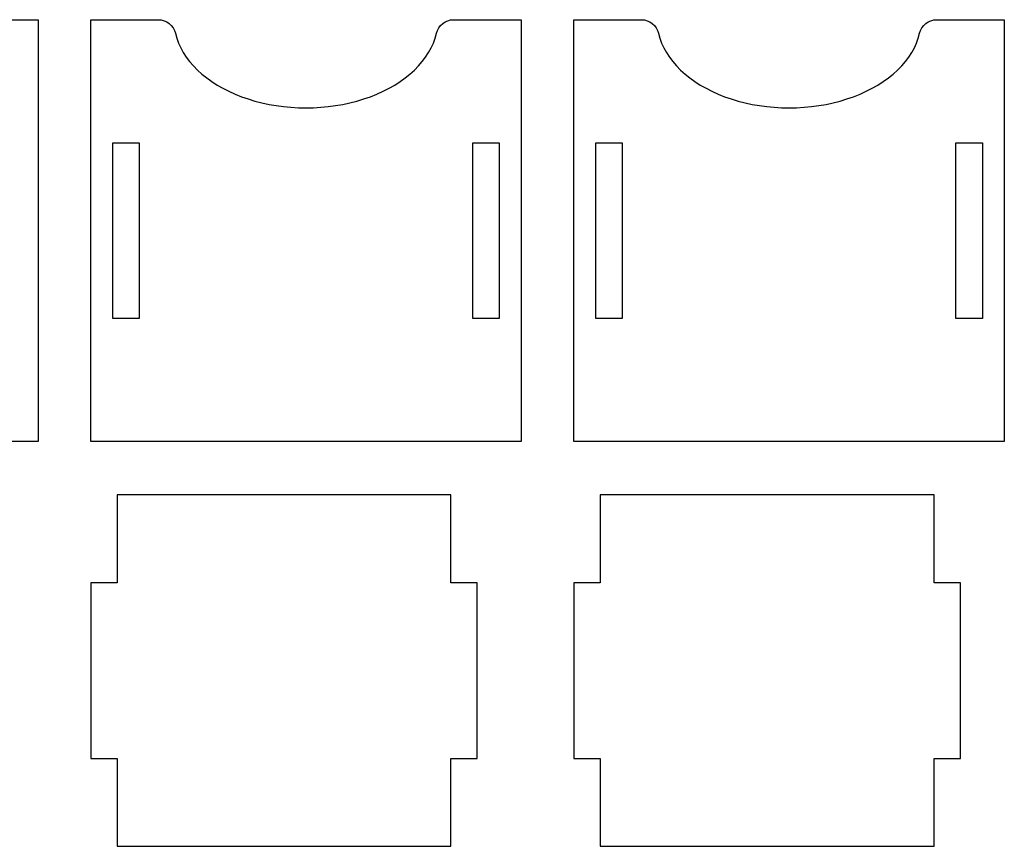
# Model space of a CAD drawing. Header units: millimetres. Extents: x -1146 to 1019, y -763 to 979.
# Tile 41 of 143: x -356 to -244, y -189 to -95. Entities that reach past the tile are written whole.
import ezdxf

# ---------------------------------------------------------------- set-up
doc = ezdxf.new("R2010")
doc.units = ezdxf.units.MM
doc.header["$MEASUREMENT"] = 0
doc.layers.add('Layer 1', color=7, linetype='Continuous')

msp = doc.modelspace()

# ---------------------------------------------------------------- linework, layer by layer
at = {"layer": 'Layer 1', "lineweight": 25}
for points, knots in [([(-361.1916, -94.7013), (-362.121, -94.7013), (-362.9279, -95.3416), (-363.1393, -96.2466), (-363.1393, -96.2466), (-363.1393, -96.2466), (-363.2942, -96.8059), (-363.2942, -96.8059), (-363.2942, -96.8059), (-363.2942, -96.8059), (-363.4964, -97.3583), (-363.4964, -97.3583), (-363.4964, -97.3583), (-363.4964, -97.3583), (-363.7451, -97.9021), (-363.7451, -97.9021), (-363.7451, -97.9021), (-363.7451, -97.9021), (-364.0395, -98.4358), (-364.0395, -98.4358), (-364.0395, -98.4358), (-364.0395, -98.4358), (-364.3786, -98.9575), (-364.3786, -98.9575), (-364.3786, -98.9575), (-364.3786, -98.9575), (-364.7616, -99.4655), (-364.7616, -99.4655), (-364.7616, -99.4655), (-364.7616, -99.4655), (-365.187, -99.9583), (-365.187, -99.9583), (-365.187, -99.9583), (-365.187, -99.9583), (-365.6536, -100.434), (-365.6536, -100.434), (-365.6536, -100.434), (-365.6536, -100.434), (-366.1598, -100.8915), (-366.1598, -100.8915), (-366.1598, -100.8915), (-366.1598, -100.8915), (-366.7041, -101.3289), (-366.7041, -101.3289), (-366.7041, -101.3289), (-366.7041, -101.3289), (-367.2845, -101.7452), (-367.2845, -101.7452), (-367.2845, -101.7452), (-367.2845, -101.7452), (-367.8992, -102.1389), (-367.8992, -102.1389), (-367.8992, -102.1389), (-367.8992, -102.1389), (-368.5464, -102.5087), (-368.5464, -102.5087), (-368.5464, -102.5087), (-368.5464, -102.5087), (-369.2238, -102.8534), (-369.2238, -102.8534), (-369.2238, -102.8534), (-369.2238, -102.8534), (-369.9297, -103.1722), (-369.9297, -103.1722), (-369.9297, -103.1722), (-369.9297, -103.1722), (-370.6612, -103.4635), (-370.6612, -103.4635), (-370.6612, -103.4635), (-370.6612, -103.4635), (-371.4163, -103.7269), (-371.4163, -103.7269), (-371.4163, -103.7269), (-371.4163, -103.7269), (-372.1928, -103.9613), (-372.1928, -103.9613), (-372.1928, -103.9613), (-372.1928, -103.9613), (-372.9878, -104.166), (-372.9878, -104.166), (-372.9878, -104.166), (-372.9878, -104.166), (-373.7988, -104.3402), (-373.7988, -104.3402), (-373.7988, -104.3402), (-373.7988, -104.3402), (-374.6233, -104.4837), (-374.6233, -104.4837), (-374.6233, -104.4837), (-374.6233, -104.4837), (-375.4587, -104.5957), (-375.4587, -104.5957), (-375.4587, -104.5957), (-375.4587, -104.5957), (-376.3022, -104.676), (-376.3022, -104.676), (-376.3022, -104.676), (-376.3022, -104.676), (-377.1513, -104.7243), (-377.1513, -104.7243), (-377.1513, -104.7243), (-377.1513, -104.7243), (-378.0032, -104.7403), (-378.0032, -104.7403), (-378.0032, -104.7403), (-378.0032, -104.7403), (-378.8551, -104.7243), (-378.8551, -104.7243), (-378.8551, -104.7243), (-378.8551, -104.7243), (-379.7042, -104.676), (-379.7042, -104.676), (-379.7042, -104.676), (-379.7042, -104.676), (-380.5477, -104.5957), (-380.5477, -104.5957), (-380.5477, -104.5957), (-380.5477, -104.5957), (-381.3831, -104.4837), (-381.3831, -104.4837), (-381.3831, -104.4837), (-381.3831, -104.4837), (-382.2076, -104.3402), (-382.2076, -104.3402), (-382.2076, -104.3402), (-382.2076, -104.3402), (-383.0186, -104.166), (-383.0186, -104.166), (-383.0186, -104.166), (-383.0186, -104.166), (-383.8136, -103.9613), (-383.8136, -103.9613), (-383.8136, -103.9613), (-383.8136, -103.9613), (-384.5901, -103.7269), (-384.5901, -103.7269), (-384.5901, -103.7269), (-384.5901, -103.7269), (-385.3452, -103.4635), (-385.3452, -103.4635), (-385.3452, -103.4635), (-385.3452, -103.4635), (-386.0767, -103.1722), (-386.0767, -103.1722), (-386.0767, -103.1722), (-386.0767, -103.1722), (-386.7826, -102.8534), (-386.7826, -102.8534), (-386.7826, -102.8534), (-386.7826, -102.8534), (-387.46, -102.5087), (-387.46, -102.5087), (-387.46, -102.5087), (-387.46, -102.5087), (-388.1072, -102.1389), (-388.1072, -102.1389), (-388.1072, -102.1389), (-388.1072, -102.1389), (-388.7219, -101.7452), (-388.7219, -101.7452), (-388.7219, -101.7452), (-388.7219, -101.7452), (-389.3023, -101.3289), (-389.3023, -101.3289), (-389.3023, -101.3289), (-389.3023, -101.3289), (-389.8466, -100.8915), (-389.8466, -100.8915), (-389.8466, -100.8915), (-389.8466, -100.8915), (-390.3528, -100.434), (-390.3528, -100.434), (-390.3528, -100.434), (-390.3528, -100.434), (-390.8194, -99.9583), (-390.8194, -99.9583), (-390.8194, -99.9583), (-390.8194, -99.9583), (-391.2448, -99.4655), (-391.2448, -99.4655), (-391.2448, -99.4655), (-391.2448, -99.4655), (-391.6278, -98.9575), (-391.6278, -98.9575), (-391.6278, -98.9575), (-391.6278, -98.9575), (-391.9669, -98.4358), (-391.9669, -98.4358), (-391.9669, -98.4358), (-391.9669, -98.4358), (-392.2613, -97.9021), (-392.2613, -97.9021), (-392.2613, -97.9021), (-392.2613, -97.9021), (-392.51, -97.3583), (-392.51, -97.3583), (-392.51, -97.3583), (-392.51, -97.3583), (-392.7122, -96.8059), (-392.7122, -96.8059), (-392.7122, -96.8059), (-392.7122, -96.8059), (-392.8671, -96.2466), (-392.8671, -96.2466), (-392.8671, -96.2466), (-393.0784, -95.3416), (-393.8854, -94.7013), (-394.8148, -94.7013), (-394.8148, -94.7013), (-394.8148, -94.7013), (-402.5031, -94.7013), (-402.5031, -94.7013), (-402.5031, -94.7013), (-402.5031, -94.7013), (-402.5031, -142.7012), (-402.5031, -142.7012), (-402.5031, -142.7012), (-402.5031, -142.7012), (-353.5032, -142.7012), (-353.5032, -142.7012), (-353.5032, -142.7012), (-353.5032, -142.7012), (-353.5032, -94.7013), (-353.5032, -94.7013), (-353.5032, -94.7013), (-353.5032, -94.7013), (-361.1915, -94.7013), (-361.1915, -94.7013), (-361.1915, -94.7013), (-361.1915, -94.7013), (-361.1916, -94.7013), (-361.1916, -94.7013)], [0, 0, 0, 0, 0.01694915, 0.01694915, 0.01694915, 0.01694915, 0.03389831, 0.03389831, 0.03389831, 0.03389831, 0.05084746, 0.05084746, 0.05084746, 0.05084746, 0.06779661, 0.06779661, 0.06779661, 0.06779661, 0.08474576, 0.08474576, 0.08474576, 0.08474576, 0.10169492, 0.10169492, 0.10169492, 0.10169492, 0.11864407, 0.11864407, 0.11864407, 0.11864407, 0.13559322, 0.13559322, 0.13559322, 0.13559322, 0.15254237, 0.15254237, 0.15254237, 0.15254237, 0.16949153, 0.16949153, 0.16949153, 0.16949153, 0.18644068, 0.18644068, 0.18644068, 0.18644068, 0.20338983, 0.20338983, 0.20338983, 0.20338983, 0.22033898, 0.22033898, 0.22033898, 0.22033898, 0.23728814, 0.23728814, 0.23728814, 0.23728814, 0.25423729, 0.25423729, 0.25423729, 0.25423729, 0.27118644, 0.27118644, 0.27118644, 0.27118644, 0.28813559, 0.28813559, 0.28813559, 0.28813559, 0.30508475, 0.30508475, 0.30508475, 0.30508475, 0.3220339, 0.3220339, 0.3220339, 0.3220339, 0.33898305, 0.33898305, 0.33898305, 0.33898305, 0.3559322, 0.3559322, 0.3559322, 0.3559322, 0.37288136, 0.37288136, 0.37288136, 0.37288136, 0.38983051, 0.38983051, 0.38983051, 0.38983051, 0.40677966, 0.40677966, 0.40677966, 0.40677966, 0.42372881, 0.42372881, 0.42372881, 0.42372881, 0.44067797, 0.44067797, 0.44067797, 0.44067797, 0.45762712, 0.45762712, 0.45762712, 0.45762712, 0.47457627, 0.47457627, 0.47457627, 0.47457627, 0.49152542, 0.49152542, 0.49152542, 0.49152542, 0.50847458, 0.50847458, 0.50847458, 0.50847458, 0.52542373, 0.52542373, 0.52542373, 0.52542373, 0.54237288, 0.54237288, 0.54237288, 0.54237288, 0.55932203, 0.55932203, 0.55932203, 0.55932203, 0.57627119, 0.57627119, 0.57627119, 0.57627119, 0.59322034, 0.59322034, 0.59322034, 0.59322034, 0.61016949, 0.61016949, 0.61016949, 0.61016949, 0.62711864, 0.62711864, 0.62711864, 0.62711864, 0.6440678, 0.6440678, 0.6440678, 0.6440678, 0.66101695, 0.66101695, 0.66101695, 0.66101695, 0.6779661, 0.6779661, 0.6779661, 0.6779661, 0.69491525, 0.69491525, 0.69491525, 0.69491525, 0.71186441, 0.71186441, 0.71186441, 0.71186441, 0.72881356, 0.72881356, 0.72881356, 0.72881356, 0.74576271, 0.74576271, 0.74576271, 0.74576271, 0.76271186, 0.76271186, 0.76271186, 0.76271186, 0.77966102, 0.77966102, 0.77966102, 0.77966102, 0.79661017, 0.79661017, 0.79661017, 0.79661017, 0.81355932, 0.81355932, 0.81355932, 0.81355932, 0.83050847, 0.83050847, 0.83050847, 0.83050847, 0.84745763, 0.84745763, 0.84745763, 0.84745763, 0.86440678, 0.86440678, 0.86440678, 0.86440678, 0.88135593, 0.88135593, 0.88135593, 0.88135593, 0.89830508, 0.89830508, 0.89830508, 0.89830508, 0.91525424, 0.91525424, 0.91525424, 0.91525424, 0.93220339, 0.93220339, 0.93220339, 0.93220339, 0.94915254, 0.94915254, 0.94915254, 0.94915254, 0.96610169, 0.96610169, 0.96610169, 0.96610169, 1, 1, 1, 1]), ([(-306.1914, -94.7013), (-307.1208, -94.7013), (-307.9277, -95.3416), (-308.1391, -96.2466), (-308.1391, -96.2466), (-308.1391, -96.2466), (-308.294, -96.8059), (-308.294, -96.8059), (-308.294, -96.8059), (-308.294, -96.8059), (-308.4962, -97.3583), (-308.4962, -97.3583), (-308.4962, -97.3583), (-308.4962, -97.3583), (-308.7449, -97.9021), (-308.7449, -97.9021), (-308.7449, -97.9021), (-308.7449, -97.9021), (-309.0393, -98.4358), (-309.0393, -98.4358), (-309.0393, -98.4358), (-309.0393, -98.4358), (-309.3784, -98.9575), (-309.3784, -98.9575), (-309.3784, -98.9575), (-309.3784, -98.9575), (-309.7614, -99.4655), (-309.7614, -99.4655), (-309.7614, -99.4655), (-309.7614, -99.4655), (-310.1868, -99.9583), (-310.1868, -99.9583), (-310.1868, -99.9583), (-310.1868, -99.9583), (-310.6534, -100.434), (-310.6534, -100.434), (-310.6534, -100.434), (-310.6534, -100.434), (-311.1596, -100.8915), (-311.1596, -100.8915), (-311.1596, -100.8915), (-311.1596, -100.8915), (-311.7039, -101.3289), (-311.7039, -101.3289), (-311.7039, -101.3289), (-311.7039, -101.3289), (-312.2843, -101.7452), (-312.2843, -101.7452), (-312.2843, -101.7452), (-312.2843, -101.7452), (-312.899, -102.1389), (-312.899, -102.1389), (-312.899, -102.1389), (-312.899, -102.1389), (-313.5462, -102.5087), (-313.5462, -102.5087), (-313.5462, -102.5087), (-313.5462, -102.5087), (-314.2236, -102.8534), (-314.2236, -102.8534), (-314.2236, -102.8534), (-314.2236, -102.8534), (-314.9295, -103.1722), (-314.9295, -103.1722), (-314.9295, -103.1722), (-314.9295, -103.1722), (-315.661, -103.4635), (-315.661, -103.4635), (-315.661, -103.4635), (-315.661, -103.4635), (-316.4161, -103.7269), (-316.4161, -103.7269), (-316.4161, -103.7269), (-316.4161, -103.7269), (-317.1926, -103.9613), (-317.1926, -103.9613), (-317.1926, -103.9613), (-317.1926, -103.9613), (-317.9876, -104.166), (-317.9876, -104.166), (-317.9876, -104.166), (-317.9876, -104.166), (-318.7986, -104.3402), (-318.7986, -104.3402), (-318.7986, -104.3402), (-318.7986, -104.3402), (-319.6231, -104.4837), (-319.6231, -104.4837), (-319.6231, -104.4837), (-319.6231, -104.4837), (-320.4585, -104.5957), (-320.4585, -104.5957), (-320.4585, -104.5957), (-320.4585, -104.5957), (-321.302, -104.676), (-321.302, -104.676), (-321.302, -104.676), (-321.302, -104.676), (-322.1511, -104.7243), (-322.1511, -104.7243), (-322.1511, -104.7243), (-322.1511, -104.7243), (-323.003, -104.7403), (-323.003, -104.7403), (-323.003, -104.7403), (-323.003, -104.7403), (-323.8549, -104.7243), (-323.8549, -104.7243), (-323.8549, -104.7243), (-323.8549, -104.7243), (-324.704, -104.676), (-324.704, -104.676), (-324.704, -104.676), (-324.704, -104.676), (-325.5475, -104.5957), (-325.5475, -104.5957), (-325.5475, -104.5957), (-325.5475, -104.5957), (-326.3829, -104.4837), (-326.3829, -104.4837), (-326.3829, -104.4837), (-326.3829, -104.4837), (-327.2074, -104.3402), (-327.2074, -104.3402), (-327.2074, -104.3402), (-327.2074, -104.3402), (-328.0184, -104.166), (-328.0184, -104.166), (-328.0184, -104.166), (-328.0184, -104.166), (-328.8134, -103.9613), (-328.8134, -103.9613), (-328.8134, -103.9613), (-328.8134, -103.9613), (-329.5899, -103.7269), (-329.5899, -103.7269), (-329.5899, -103.7269), (-329.5899, -103.7269), (-330.345, -103.4635), (-330.345, -103.4635), (-330.345, -103.4635), (-330.345, -103.4635), (-331.0765, -103.1722), (-331.0765, -103.1722), (-331.0765, -103.1722), (-331.0765, -103.1722), (-331.7824, -102.8534), (-331.7824, -102.8534), (-331.7824, -102.8534), (-331.7824, -102.8534), (-332.4598, -102.5087), (-332.4598, -102.5087), (-332.4598, -102.5087), (-332.4598, -102.5087), (-333.107, -102.1389), (-333.107, -102.1389), (-333.107, -102.1389), (-333.107, -102.1389), (-333.7217, -101.7452), (-333.7217, -101.7452), (-333.7217, -101.7452), (-333.7217, -101.7452), (-334.3021, -101.3289), (-334.3021, -101.3289), (-334.3021, -101.3289), (-334.3021, -101.3289), (-334.8464, -100.8915), (-334.8464, -100.8915), (-334.8464, -100.8915), (-334.8464, -100.8915), (-335.3526, -100.434), (-335.3526, -100.434), (-335.3526, -100.434), (-335.3526, -100.434), (-335.8192, -99.9583), (-335.8192, -99.9583), (-335.8192, -99.9583), (-335.8192, -99.9583), (-336.2446, -99.4655), (-336.2446, -99.4655), (-336.2446, -99.4655), (-336.2446, -99.4655), (-336.6276, -98.9575), (-336.6276, -98.9575), (-336.6276, -98.9575), (-336.6276, -98.9575), (-336.9667, -98.4358), (-336.9667, -98.4358), (-336.9667, -98.4358), (-336.9667, -98.4358), (-337.2611, -97.9021), (-337.2611, -97.9021), (-337.2611, -97.9021), (-337.2611, -97.9021), (-337.5098, -97.3583), (-337.5098, -97.3583), (-337.5098, -97.3583), (-337.5098, -97.3583), (-337.712, -96.8059), (-337.712, -96.8059), (-337.712, -96.8059), (-337.712, -96.8059), (-337.8669, -96.2466), (-337.8669, -96.2466), (-337.8669, -96.2466), (-338.0782, -95.3416), (-338.8852, -94.7013), (-339.8146, -94.7013), (-339.8146, -94.7013), (-339.8146, -94.7013), (-347.5029, -94.7013), (-347.5029, -94.7013), (-347.5029, -94.7013), (-347.5029, -94.7013), (-347.5029, -142.7012), (-347.5029, -142.7012), (-347.5029, -142.7012), (-347.5029, -142.7012), (-298.503, -142.7012), (-298.503, -142.7012), (-298.503, -142.7012), (-298.503, -142.7012), (-298.503, -94.7013), (-298.503, -94.7013), (-298.503, -94.7013), (-298.503, -94.7013), (-306.1913, -94.7013), (-306.1913, -94.7013), (-306.1913, -94.7013), (-306.1913, -94.7013), (-306.1914, -94.7013), (-306.1914, -94.7013)], [0, 0, 0, 0, 0.01694915, 0.01694915, 0.01694915, 0.01694915, 0.03389831, 0.03389831, 0.03389831, 0.03389831, 0.05084746, 0.05084746, 0.05084746, 0.05084746, 0.06779661, 0.06779661, 0.06779661, 0.06779661, 0.08474576, 0.08474576, 0.08474576, 0.08474576, 0.10169492, 0.10169492, 0.10169492, 0.10169492, 0.11864407, 0.11864407, 0.11864407, 0.11864407, 0.13559322, 0.13559322, 0.13559322, 0.13559322, 0.15254237, 0.15254237, 0.15254237, 0.15254237, 0.16949153, 0.16949153, 0.16949153, 0.16949153, 0.18644068, 0.18644068, 0.18644068, 0.18644068, 0.20338983, 0.20338983, 0.20338983, 0.20338983, 0.22033898, 0.22033898, 0.22033898, 0.22033898, 0.23728814, 0.23728814, 0.23728814, 0.23728814, 0.25423729, 0.25423729, 0.25423729, 0.25423729, 0.27118644, 0.27118644, 0.27118644, 0.27118644, 0.28813559, 0.28813559, 0.28813559, 0.28813559, 0.30508475, 0.30508475, 0.30508475, 0.30508475, 0.3220339, 0.3220339, 0.3220339, 0.3220339, 0.33898305, 0.33898305, 0.33898305, 0.33898305, 0.3559322, 0.3559322, 0.3559322, 0.3559322, 0.37288136, 0.37288136, 0.37288136, 0.37288136, 0.38983051, 0.38983051, 0.38983051, 0.38983051, 0.40677966, 0.40677966, 0.40677966, 0.40677966, 0.42372881, 0.42372881, 0.42372881, 0.42372881, 0.44067797, 0.44067797, 0.44067797, 0.44067797, 0.45762712, 0.45762712, 0.45762712, 0.45762712, 0.47457627, 0.47457627, 0.47457627, 0.47457627, 0.49152542, 0.49152542, 0.49152542, 0.49152542, 0.50847458, 0.50847458, 0.50847458, 0.50847458, 0.52542373, 0.52542373, 0.52542373, 0.52542373, 0.54237288, 0.54237288, 0.54237288, 0.54237288, 0.55932203, 0.55932203, 0.55932203, 0.55932203, 0.57627119, 0.57627119, 0.57627119, 0.57627119, 0.59322034, 0.59322034, 0.59322034, 0.59322034, 0.61016949, 0.61016949, 0.61016949, 0.61016949, 0.62711864, 0.62711864, 0.62711864, 0.62711864, 0.6440678, 0.6440678, 0.6440678, 0.6440678, 0.66101695, 0.66101695, 0.66101695, 0.66101695, 0.6779661, 0.6779661, 0.6779661, 0.6779661, 0.69491525, 0.69491525, 0.69491525, 0.69491525, 0.71186441, 0.71186441, 0.71186441, 0.71186441, 0.72881356, 0.72881356, 0.72881356, 0.72881356, 0.74576271, 0.74576271, 0.74576271, 0.74576271, 0.76271186, 0.76271186, 0.76271186, 0.76271186, 0.77966102, 0.77966102, 0.77966102, 0.77966102, 0.79661017, 0.79661017, 0.79661017, 0.79661017, 0.81355932, 0.81355932, 0.81355932, 0.81355932, 0.83050847, 0.83050847, 0.83050847, 0.83050847, 0.84745763, 0.84745763, 0.84745763, 0.84745763, 0.86440678, 0.86440678, 0.86440678, 0.86440678, 0.88135593, 0.88135593, 0.88135593, 0.88135593, 0.89830508, 0.89830508, 0.89830508, 0.89830508, 0.91525424, 0.91525424, 0.91525424, 0.91525424, 0.93220339, 0.93220339, 0.93220339, 0.93220339, 0.94915254, 0.94915254, 0.94915254, 0.94915254, 0.96610169, 0.96610169, 0.96610169, 0.96610169, 1, 1, 1, 1]), ([(-251.1915, -94.7013), (-252.1209, -94.7013), (-252.9278, -95.3416), (-253.1392, -96.2466), (-253.1392, -96.2466), (-253.1392, -96.2466), (-253.2941, -96.8059), (-253.2941, -96.8059), (-253.2941, -96.8059), (-253.2941, -96.8059), (-253.4963, -97.3583), (-253.4963, -97.3583), (-253.4963, -97.3583), (-253.4963, -97.3583), (-253.745, -97.9021), (-253.745, -97.9021), (-253.745, -97.9021), (-253.745, -97.9021), (-254.0394, -98.4358), (-254.0394, -98.4358), (-254.0394, -98.4358), (-254.0394, -98.4358), (-254.3785, -98.9575), (-254.3785, -98.9575), (-254.3785, -98.9575), (-254.3785, -98.9575), (-254.7615, -99.4655), (-254.7615, -99.4655), (-254.7615, -99.4655), (-254.7615, -99.4655), (-255.1869, -99.9583), (-255.1869, -99.9583), (-255.1869, -99.9583), (-255.1869, -99.9583), (-255.6535, -100.434), (-255.6535, -100.434), (-255.6535, -100.434), (-255.6535, -100.434), (-256.1597, -100.8915), (-256.1597, -100.8915), (-256.1597, -100.8915), (-256.1597, -100.8915), (-256.704, -101.3289), (-256.704, -101.3289), (-256.704, -101.3289), (-256.704, -101.3289), (-257.2844, -101.7452), (-257.2844, -101.7452), (-257.2844, -101.7452), (-257.2844, -101.7452), (-257.8991, -102.1389), (-257.8991, -102.1389), (-257.8991, -102.1389), (-257.8991, -102.1389), (-258.5463, -102.5087), (-258.5463, -102.5087), (-258.5463, -102.5087), (-258.5463, -102.5087), (-259.2237, -102.8534), (-259.2237, -102.8534), (-259.2237, -102.8534), (-259.2237, -102.8534), (-259.9296, -103.1722), (-259.9296, -103.1722), (-259.9296, -103.1722), (-259.9296, -103.1722), (-260.6611, -103.4635), (-260.6611, -103.4635), (-260.6611, -103.4635), (-260.6611, -103.4635), (-261.4162, -103.7269), (-261.4162, -103.7269), (-261.4162, -103.7269), (-261.4162, -103.7269), (-262.1927, -103.9613), (-262.1927, -103.9613), (-262.1927, -103.9613), (-262.1927, -103.9613), (-262.9877, -104.166), (-262.9877, -104.166), (-262.9877, -104.166), (-262.9877, -104.166), (-263.7987, -104.3402), (-263.7987, -104.3402), (-263.7987, -104.3402), (-263.7987, -104.3402), (-264.6232, -104.4837), (-264.6232, -104.4837), (-264.6232, -104.4837), (-264.6232, -104.4837), (-265.4586, -104.5957), (-265.4586, -104.5957), (-265.4586, -104.5957), (-265.4586, -104.5957), (-266.3021, -104.676), (-266.3021, -104.676), (-266.3021, -104.676), (-266.3021, -104.676), (-267.1512, -104.7243), (-267.1512, -104.7243), (-267.1512, -104.7243), (-267.1512, -104.7243), (-268.0031, -104.7403), (-268.0031, -104.7403), (-268.0031, -104.7403), (-268.0031, -104.7403), (-268.855, -104.7243), (-268.855, -104.7243), (-268.855, -104.7243), (-268.855, -104.7243), (-269.7041, -104.676), (-269.7041, -104.676), (-269.7041, -104.676), (-269.7041, -104.676), (-270.5476, -104.5957), (-270.5476, -104.5957), (-270.5476, -104.5957), (-270.5476, -104.5957), (-271.383, -104.4837), (-271.383, -104.4837), (-271.383, -104.4837), (-271.383, -104.4837), (-272.2075, -104.3402), (-272.2075, -104.3402), (-272.2075, -104.3402), (-272.2075, -104.3402), (-273.0185, -104.166), (-273.0185, -104.166), (-273.0185, -104.166), (-273.0185, -104.166), (-273.8135, -103.9613), (-273.8135, -103.9613), (-273.8135, -103.9613), (-273.8135, -103.9613), (-274.59, -103.7269), (-274.59, -103.7269), (-274.59, -103.7269), (-274.59, -103.7269), (-275.3451, -103.4635), (-275.3451, -103.4635), (-275.3451, -103.4635), (-275.3451, -103.4635), (-276.0766, -103.1722), (-276.0766, -103.1722), (-276.0766, -103.1722), (-276.0766, -103.1722), (-276.7825, -102.8534), (-276.7825, -102.8534), (-276.7825, -102.8534), (-276.7825, -102.8534), (-277.4599, -102.5087), (-277.4599, -102.5087), (-277.4599, -102.5087), (-277.4599, -102.5087), (-278.1071, -102.1389), (-278.1071, -102.1389), (-278.1071, -102.1389), (-278.1071, -102.1389), (-278.7218, -101.7452), (-278.7218, -101.7452), (-278.7218, -101.7452), (-278.7218, -101.7452), (-279.3022, -101.3289), (-279.3022, -101.3289), (-279.3022, -101.3289), (-279.3022, -101.3289), (-279.8465, -100.8915), (-279.8465, -100.8915), (-279.8465, -100.8915), (-279.8465, -100.8915), (-280.3527, -100.434), (-280.3527, -100.434), (-280.3527, -100.434), (-280.3527, -100.434), (-280.8193, -99.9583), (-280.8193, -99.9583), (-280.8193, -99.9583), (-280.8193, -99.9583), (-281.2447, -99.4655), (-281.2447, -99.4655), (-281.2447, -99.4655), (-281.2447, -99.4655), (-281.6277, -98.9575), (-281.6277, -98.9575), (-281.6277, -98.9575), (-281.6277, -98.9575), (-281.9668, -98.4358), (-281.9668, -98.4358), (-281.9668, -98.4358), (-281.9668, -98.4358), (-282.2612, -97.9021), (-282.2612, -97.9021), (-282.2612, -97.9021), (-282.2612, -97.9021), (-282.5099, -97.3583), (-282.5099, -97.3583), (-282.5099, -97.3583), (-282.5099, -97.3583), (-282.7121, -96.8059), (-282.7121, -96.8059), (-282.7121, -96.8059), (-282.7121, -96.8059), (-282.867, -96.2466), (-282.867, -96.2466), (-282.867, -96.2466), (-283.0783, -95.3416), (-283.8853, -94.7013), (-284.8147, -94.7013), (-284.8147, -94.7013), (-284.8147, -94.7013), (-292.503, -94.7013), (-292.503, -94.7013), (-292.503, -94.7013), (-292.503, -94.7013), (-292.503, -142.7012), (-292.503, -142.7012), (-292.503, -142.7012), (-292.503, -142.7012), (-243.5031, -142.7012), (-243.5031, -142.7012), (-243.5031, -142.7012), (-243.5031, -142.7012), (-243.5031, -94.7013), (-243.5031, -94.7013), (-243.5031, -94.7013), (-243.5031, -94.7013), (-251.1914, -94.7013), (-251.1914, -94.7013), (-251.1914, -94.7013), (-251.1914, -94.7013), (-251.1915, -94.7013), (-251.1915, -94.7013)], [0, 0, 0, 0, 0.01694915, 0.01694915, 0.01694915, 0.01694915, 0.03389831, 0.03389831, 0.03389831, 0.03389831, 0.05084746, 0.05084746, 0.05084746, 0.05084746, 0.06779661, 0.06779661, 0.06779661, 0.06779661, 0.08474576, 0.08474576, 0.08474576, 0.08474576, 0.10169492, 0.10169492, 0.10169492, 0.10169492, 0.11864407, 0.11864407, 0.11864407, 0.11864407, 0.13559322, 0.13559322, 0.13559322, 0.13559322, 0.15254237, 0.15254237, 0.15254237, 0.15254237, 0.16949153, 0.16949153, 0.16949153, 0.16949153, 0.18644068, 0.18644068, 0.18644068, 0.18644068, 0.20338983, 0.20338983, 0.20338983, 0.20338983, 0.22033898, 0.22033898, 0.22033898, 0.22033898, 0.23728814, 0.23728814, 0.23728814, 0.23728814, 0.25423729, 0.25423729, 0.25423729, 0.25423729, 0.27118644, 0.27118644, 0.27118644, 0.27118644, 0.28813559, 0.28813559, 0.28813559, 0.28813559, 0.30508475, 0.30508475, 0.30508475, 0.30508475, 0.3220339, 0.3220339, 0.3220339, 0.3220339, 0.33898305, 0.33898305, 0.33898305, 0.33898305, 0.3559322, 0.3559322, 0.3559322, 0.3559322, 0.37288136, 0.37288136, 0.37288136, 0.37288136, 0.38983051, 0.38983051, 0.38983051, 0.38983051, 0.40677966, 0.40677966, 0.40677966, 0.40677966, 0.42372881, 0.42372881, 0.42372881, 0.42372881, 0.44067797, 0.44067797, 0.44067797, 0.44067797, 0.45762712, 0.45762712, 0.45762712, 0.45762712, 0.47457627, 0.47457627, 0.47457627, 0.47457627, 0.49152542, 0.49152542, 0.49152542, 0.49152542, 0.50847458, 0.50847458, 0.50847458, 0.50847458, 0.52542373, 0.52542373, 0.52542373, 0.52542373, 0.54237288, 0.54237288, 0.54237288, 0.54237288, 0.55932203, 0.55932203, 0.55932203, 0.55932203, 0.57627119, 0.57627119, 0.57627119, 0.57627119, 0.59322034, 0.59322034, 0.59322034, 0.59322034, 0.61016949, 0.61016949, 0.61016949, 0.61016949, 0.62711864, 0.62711864, 0.62711864, 0.62711864, 0.6440678, 0.6440678, 0.6440678, 0.6440678, 0.66101695, 0.66101695, 0.66101695, 0.66101695, 0.6779661, 0.6779661, 0.6779661, 0.6779661, 0.69491525, 0.69491525, 0.69491525, 0.69491525, 0.71186441, 0.71186441, 0.71186441, 0.71186441, 0.72881356, 0.72881356, 0.72881356, 0.72881356, 0.74576271, 0.74576271, 0.74576271, 0.74576271, 0.76271186, 0.76271186, 0.76271186, 0.76271186, 0.77966102, 0.77966102, 0.77966102, 0.77966102, 0.79661017, 0.79661017, 0.79661017, 0.79661017, 0.81355932, 0.81355932, 0.81355932, 0.81355932, 0.83050847, 0.83050847, 0.83050847, 0.83050847, 0.84745763, 0.84745763, 0.84745763, 0.84745763, 0.86440678, 0.86440678, 0.86440678, 0.86440678, 0.88135593, 0.88135593, 0.88135593, 0.88135593, 0.89830508, 0.89830508, 0.89830508, 0.89830508, 0.91525424, 0.91525424, 0.91525424, 0.91525424, 0.93220339, 0.93220339, 0.93220339, 0.93220339, 0.94915254, 0.94915254, 0.94915254, 0.94915254, 0.96610169, 0.96610169, 0.96610169, 0.96610169, 1, 1, 1, 1]), ([(-345.0031, -128.7012), (-345.0031, -128.7012), (-342.0031, -128.7012), (-342.0031, -128.7012), (-342.0031, -128.7012), (-342.0031, -128.7012), (-342.0031, -108.7012), (-342.0031, -108.7012), (-342.0031, -108.7012), (-342.0031, -108.7012), (-345.0031, -108.7012), (-345.0031, -108.7012), (-345.0031, -108.7012), (-345.0031, -108.7012), (-345.0031, -128.7012), (-345.0031, -128.7012)], [0, 0, 0, 0, 0.2, 0.2, 0.2, 0.2, 0.4, 0.4, 0.4, 0.4, 0.6, 0.6, 0.6, 0.6, 1, 1, 1, 1]), ([(-301.0032, -128.7012), (-301.0032, -128.7012), (-301.0032, -108.7012), (-301.0032, -108.7012), (-301.0032, -108.7012), (-301.0032, -108.7012), (-304.0032, -108.7012), (-304.0032, -108.7012), (-304.0032, -108.7012), (-304.0032, -108.7012), (-304.0032, -128.7012), (-304.0032, -128.7012), (-304.0032, -128.7012), (-304.0032, -128.7012), (-301.0032, -128.7012), (-301.0032, -128.7012)], [0, 0, 0, 0, 0.2, 0.2, 0.2, 0.2, 0.4, 0.4, 0.4, 0.4, 0.6, 0.6, 0.6, 0.6, 1, 1, 1, 1]), ([(-290.0032, -128.7012), (-290.0032, -128.7012), (-287.0032, -128.7012), (-287.0032, -128.7012), (-287.0032, -128.7012), (-287.0032, -128.7012), (-287.0032, -108.7012), (-287.0032, -108.7012), (-287.0032, -108.7012), (-287.0032, -108.7012), (-290.0032, -108.7012), (-290.0032, -108.7012), (-290.0032, -108.7012), (-290.0032, -108.7012), (-290.0032, -128.7012), (-290.0032, -128.7012)], [0, 0, 0, 0, 0.2, 0.2, 0.2, 0.2, 0.4, 0.4, 0.4, 0.4, 0.6, 0.6, 0.6, 0.6, 1, 1, 1, 1]), ([(-246.0033, -128.7012), (-246.0033, -128.7012), (-246.0033, -108.7012), (-246.0033, -108.7012), (-246.0033, -108.7012), (-246.0033, -108.7012), (-249.0033, -108.7012), (-249.0033, -108.7012), (-249.0033, -108.7012), (-249.0033, -108.7012), (-249.0033, -128.7012), (-249.0033, -128.7012), (-249.0033, -128.7012), (-249.0033, -128.7012), (-246.0033, -128.7012), (-246.0033, -128.7012)], [0, 0, 0, 0, 0.2, 0.2, 0.2, 0.2, 0.4, 0.4, 0.4, 0.4, 0.6, 0.6, 0.6, 0.6, 1, 1, 1, 1]), ([(-306.5031, -148.7956), (-306.5031, -148.7956), (-306.5031, -158.7956), (-306.5031, -158.7956), (-306.5031, -158.7956), (-306.5031, -158.7956), (-303.5031, -158.7956), (-303.5031, -158.7956), (-303.5031, -158.7956), (-303.5031, -158.7956), (-303.5031, -178.7956), (-303.5031, -178.7956), (-303.5031, -178.7956), (-303.5031, -178.7956), (-306.5031, -178.7956), (-306.5031, -178.7956), (-306.5031, -178.7956), (-306.5031, -178.7956), (-306.5031, -188.7956), (-306.5031, -188.7956), (-306.5031, -188.7956), (-306.5031, -188.7956), (-344.5032, -188.7956), (-344.5032, -188.7956), (-344.5032, -188.7956), (-344.5032, -188.7956), (-344.5032, -178.7956), (-344.5032, -178.7956), (-344.5032, -178.7956), (-344.5032, -178.7956), (-347.5032, -178.7956), (-347.5032, -178.7956), (-347.5032, -178.7956), (-347.5032, -178.7956), (-347.5032, -158.7956), (-347.5032, -158.7956), (-347.5032, -158.7956), (-347.5032, -158.7956), (-344.5032, -158.7956), (-344.5032, -158.7956), (-344.5032, -158.7956), (-344.5032, -158.7956), (-344.5032, -148.7956), (-344.5032, -148.7956), (-344.5032, -148.7956), (-344.5032, -148.7956), (-306.5031, -148.7956), (-306.5031, -148.7956)], [0, 0, 0, 0, 0.07692308, 0.07692308, 0.07692308, 0.07692308, 0.15384615, 0.15384615, 0.15384615, 0.15384615, 0.23076923, 0.23076923, 0.23076923, 0.23076923, 0.30769231, 0.30769231, 0.30769231, 0.30769231, 0.38461538, 0.38461538, 0.38461538, 0.38461538, 0.46153846, 0.46153846, 0.46153846, 0.46153846, 0.53846154, 0.53846154, 0.53846154, 0.53846154, 0.61538462, 0.61538462, 0.61538462, 0.61538462, 0.69230769, 0.69230769, 0.69230769, 0.69230769, 0.76923077, 0.76923077, 0.76923077, 0.76923077, 0.84615385, 0.84615385, 0.84615385, 0.84615385, 1, 1, 1, 1]), ([(-251.5032, -148.7956), (-251.5032, -148.7956), (-251.5032, -158.7956), (-251.5032, -158.7956), (-251.5032, -158.7956), (-251.5032, -158.7956), (-248.5032, -158.7956), (-248.5032, -158.7956), (-248.5032, -158.7956), (-248.5032, -158.7956), (-248.5032, -178.7956), (-248.5032, -178.7956), (-248.5032, -178.7956), (-248.5032, -178.7956), (-251.5032, -178.7956), (-251.5032, -178.7956), (-251.5032, -178.7956), (-251.5032, -178.7956), (-251.5032, -188.7956), (-251.5032, -188.7956), (-251.5032, -188.7956), (-251.5032, -188.7956), (-289.5031, -188.7956), (-289.5031, -188.7956), (-289.5031, -188.7956), (-289.5031, -188.7956), (-289.5031, -178.7956), (-289.5031, -178.7956), (-289.5031, -178.7956), (-289.5031, -178.7956), (-292.5031, -178.7956), (-292.5031, -178.7956), (-292.5031, -178.7956), (-292.5031, -178.7956), (-292.5031, -158.7956), (-292.5031, -158.7956), (-292.5031, -158.7956), (-292.5031, -158.7956), (-289.5031, -158.7956), (-289.5031, -158.7956), (-289.5031, -158.7956), (-289.5031, -158.7956), (-289.5031, -148.7956), (-289.5031, -148.7956), (-289.5031, -148.7956), (-289.5031, -148.7956), (-251.5032, -148.7956), (-251.5032, -148.7956)], [0, 0, 0, 0, 0.07692308, 0.07692308, 0.07692308, 0.07692308, 0.15384615, 0.15384615, 0.15384615, 0.15384615, 0.23076923, 0.23076923, 0.23076923, 0.23076923, 0.30769231, 0.30769231, 0.30769231, 0.30769231, 0.38461538, 0.38461538, 0.38461538, 0.38461538, 0.46153846, 0.46153846, 0.46153846, 0.46153846, 0.53846154, 0.53846154, 0.53846154, 0.53846154, 0.61538462, 0.61538462, 0.61538462, 0.61538462, 0.69230769, 0.69230769, 0.69230769, 0.69230769, 0.76923077, 0.76923077, 0.76923077, 0.76923077, 0.84615385, 0.84615385, 0.84615385, 0.84615385, 1, 1, 1, 1])]:
    msp.add_open_spline(points, degree=3, knots=knots, dxfattribs=at)

doc.saveas('drawing.dxf')
